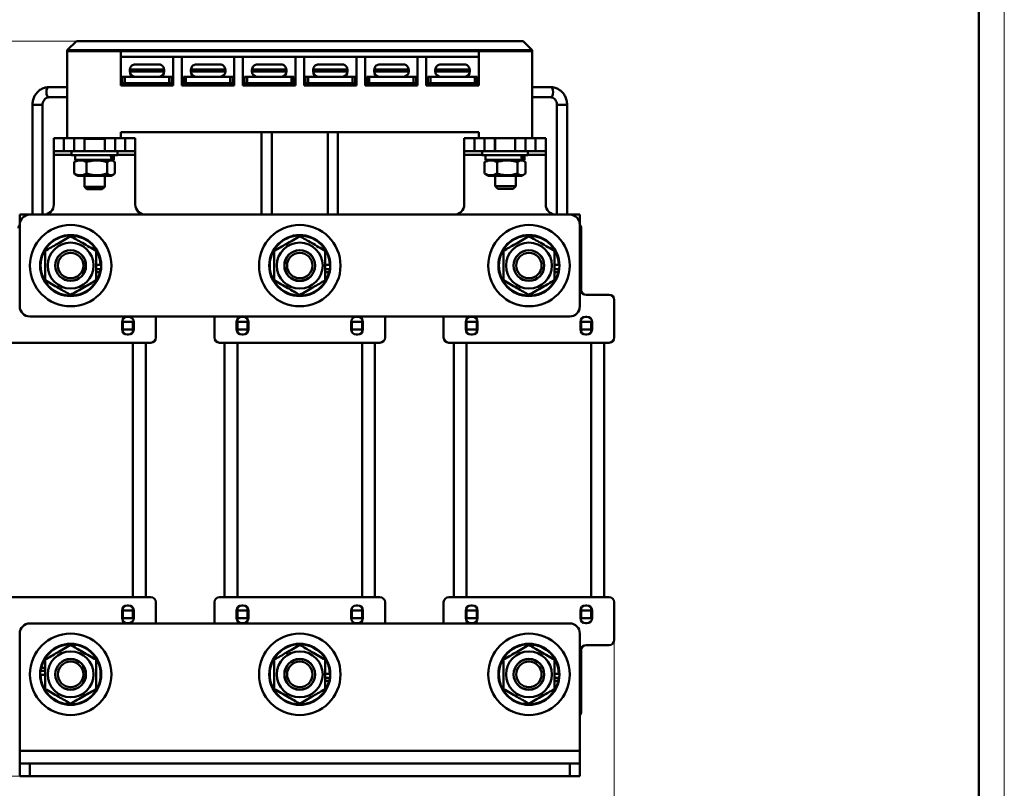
# Model space of a CAD drawing. Header units: millimetres. Extents: x 0 to 300, y 0 to 420.
# Tile 3 of 4: x 104 to 297, y 88 to 239. Entities that reach past the tile are written whole.
import ezdxf

# ---------------------------------------------------------------- set-up
doc = ezdxf.new("R2010")
doc.units = ezdxf.units.MM
doc.linetypes.add('SLD-Сплошная', pattern=[0])
doc.styles.add('SLDTEXTSTYLE0', font='TXT', dxfattribs={"width": 0.7})
doc.styles.add('SLDTEXTSTYLE1', font='TXT', dxfattribs={"width": 0.7, "bigfont": 'bigfont'})
doc.dimstyles.new('SLDDIMSTYLE0', dxfattribs={"dimtxt": 5, "dimasz": 5, "dimexe": 0, "dimexo": 0.0625, "dimgap": 1.25, "dimtad": 2, "dimdec": 1, "dimrnd": 1e-09, "dimzin": 12, "dimdsep": 46, "dimtxsty": 'SLDTEXTSTYLE0', "dimsah": 1, "dimcen": 0.09, "dimadec": 0, "dimazin": 3, "dimtfac": 1, "dimtdec": 3, "dimtofl": 0, "dimtmove": 0, "dimatfit": 3, "dimfxl": 0, "dimfrac": 2, "dimtolj": 1, "dimtzin": 12, "dimarcsym": 0})

# ---------------------------------------------------------------- blocks, each defined once
blk = doc.blocks.new('_D')
at = {"color": 7, "linetype": 'SLD-Сплошная', "lineweight": 0}
for p, q in [((96.9, 117.41), (96.9, 71.67)), ((220.4, 117.41), (220.4, 71.67)), ((96.9, 72.67), (220.4, 72.67))]:
    blk.add_line(p, q, dxfattribs=at)
at = {"color": 7, "linetype": 'SLD-Сплошная', "lineweight": 18}
for points in [[(96.9, 72.67), (101.9, 71.9), (101.9, 73.44)], [(220.4, 72.67), (215.4, 73.44), (215.4, 71.9)]]:
    blk.add_solid(points, dxfattribs=at)
at = {"color": 7, "linetype": 'SLD-Сплошная', "lineweight": 18, "insert": (156.7, 79.12), "char_height": 5, "attachment_point": 1, "style": 'SLDTEXTSTYLE1'}
blk.add_mtext('Ш', dxfattribs=at)
blk = doc.blocks.new('_D_1')
at = {"color": 7, "linetype": 'SLD-Сплошная', "lineweight": 0}
for p, q in [((114.79, 235.07), (77.9, 235.07)), ((78.9, 90.67), (78.9, 235.07)), ((105.64, 90.67), (77.9, 90.67))]:
    blk.add_line(p, q, dxfattribs=at)
at = {"color": 7, "linetype": 'SLD-Сплошная', "lineweight": 18}
for points in [[(78.9, 235.07), (78.13, 230.07), (79.67, 230.07)], [(78.9, 90.67), (79.67, 95.67), (78.13, 95.67)]]:
    blk.add_solid(points, dxfattribs=at)
at = {"color": 7, "linetype": 'SLD-Сплошная', "lineweight": 18, "insert": (72.46, 161.27), "char_height": 5, "attachment_point": 1, "rotation": 90, "style": 'SLDTEXTSTYLE1'}
blk.add_mtext('В', dxfattribs=at)

msp = doc.modelspace()

# ---------------------------------------------------------------- linework, layer by layer
at = {"color": 7, "linetype": 'SLD-Сплошная', "lineweight": 18}
msp.add_line((297, 420), (297, 0), dxfattribs=at)
at = {"color": 7, "linetype": 'SLD-Сплошная', "lineweight": 50}
for p, q in [((292, 5), (292, 415)), ((114.8, 235.07), (113, 233.27)), ((114.8, 235.07), (202.5, 235.07)), ((202.5, 235.07), (204.3, 233.27)), ((113, 233.27), (113, 233.07)), ((113, 233.27), (204.3, 233.27)), ((204.3, 233.07), (113, 233.07)), ((113, 215.97), (113, 233.07)), ((113, 233.07), (123.5, 233.07)), ((123.5, 233.07), (123.5, 226.32)), ((193.8, 226.32), (193.8, 233.07)), ((193.8, 233.07), (204.3, 233.07)), ((204.3, 233.27), (204.3, 233.07)), ((204.3, 233.07), (204.3, 215.97)), ((123.5, 231.97), (133.8, 231.97)), ((133.8, 226.32), (133.8, 231.97)), ((133.8, 231.97), (135.5, 231.97)), ((135.5, 231.97), (135.5, 226.32)), ((135.5, 231.97), (145.8, 231.97)), ((145.8, 226.32), (145.8, 231.97)), ((145.8, 231.97), (147.5, 231.97)), ((147.5, 231.97), (147.5, 226.32)), ((147.5, 231.97), (157.8, 231.97)), ((157.8, 226.32), (157.8, 231.97)), ((157.8, 231.97), (159.5, 231.97)), ((159.5, 231.97), (159.5, 226.32)), ((159.5, 231.97), (169.8, 231.97)), ((169.8, 226.32), (169.8, 231.97)), ((169.8, 231.97), (171.5, 231.97)), ((171.5, 231.97), (171.5, 226.32)), ((171.5, 231.97), (181.8, 231.97)), ((181.8, 226.32), (181.8, 231.97)), ((181.8, 231.97), (183.5, 231.97)), ((183.5, 231.97), (183.5, 226.32)), ((183.5, 231.97), (193.8, 231.97)), ((125.25, 229.47), (125.25, 229.07)), ((125.25, 229.47), (125.3, 229.47)), ((132, 229.47), (125.3, 229.47)), ((132, 229.47), (132.05, 229.47)), ((132.05, 229.07), (132.05, 229.47)), ((137.25, 229.47), (137.25, 229.07)), ((137.25, 229.47), (137.3, 229.47)), ((144, 229.47), (137.3, 229.47)), ((144, 229.47), (144.05, 229.47)), ((144.05, 229.07), (144.05, 229.47)), ((149.25, 229.47), (149.25, 229.07)), ((149.25, 229.47), (149.3, 229.47)), ((156, 229.47), (149.3, 229.47)), ((156, 229.47), (156.05, 229.47)), ((156.05, 229.07), (156.05, 229.47)), ((161.25, 229.47), (161.25, 229.07)), ((161.25, 229.47), (161.3, 229.47)), ((168, 229.47), (161.3, 229.47)), ((168, 229.47), (168.05, 229.47)), ((168.05, 229.07), (168.05, 229.47)), ((173.25, 229.47), (173.25, 229.07)), ((173.25, 229.47), (173.3, 229.47)), ((180, 229.47), (173.3, 229.47)), ((180, 229.47), (180.05, 229.47)), ((180.05, 229.07), (180.05, 229.47)), ((185.25, 229.47), (185.25, 229.07)), ((185.25, 229.47), (185.3, 229.47)), ((192, 229.47), (185.3, 229.47)), ((192, 229.47), (192.05, 229.47)), ((192.05, 229.07), (192.05, 229.47)), ((123.8, 226.97), (123.5, 226.97)), ((123.5, 226.32), (133.8, 226.32)), ((123.8, 228.07), (123.8, 226.77)), ((124.3, 228.07), (123.8, 228.07)), ((123.8, 226.77), (123.9, 226.77)), ((123.9, 226.77), (123.9, 226.32)), ((124.4, 226.77), (123.9, 226.77)), ((124.3, 226.77), (124.3, 228.07)), ((133, 228.07), (124.3, 228.07)), ((132.9, 226.77), (124.4, 226.77)), ((133.4, 226.77), (132.9, 226.77)), ((133, 228.07), (133, 226.77)), ((133.5, 228.07), (133, 228.07)), ((133.4, 226.32), (133.4, 226.77)), ((133.4, 226.77), (133.5, 226.77)), ((133.5, 226.77), (133.5, 228.07)), ((133.8, 226.97), (133.5, 226.97)), ((135.8, 226.97), (135.5, 226.97)), ((135.5, 226.32), (145.8, 226.32)), ((135.8, 228.07), (135.8, 226.77)), ((136.3, 228.07), (135.8, 228.07)), ((135.9, 226.77), (135.8, 226.77)), ((135.9, 226.77), (135.9, 226.32)), ((136.4, 226.77), (135.9, 226.77)), ((136.3, 226.77), (136.3, 228.07)), ((136.3, 228.07), (145, 228.07)), ((144.9, 226.77), (136.4, 226.77)), ((145.4, 226.77), (144.9, 226.77)), ((145, 228.07), (145, 226.77)), ((145.5, 228.07), (145, 228.07)), ((145.4, 226.32), (145.4, 226.77)), ((145.5, 226.77), (145.4, 226.77)), ((145.5, 226.77), (145.5, 228.07)), ((145.8, 226.97), (145.5, 226.97)), ((147.8, 226.97), (147.5, 226.97)), ((147.5, 226.32), (157.8, 226.32)), ((147.8, 228.07), (147.8, 226.77)), ((148.3, 228.07), (147.8, 228.07)), ((147.9, 226.77), (147.8, 226.77)), ((147.9, 226.77), (147.9, 226.32)), ((148.4, 226.77), (147.9, 226.77)), ((148.3, 226.77), (148.3, 228.07)), ((148.3, 228.07), (157, 228.07)), ((156.9, 226.77), (148.4, 226.77)), ((157.4, 226.77), (156.9, 226.77)), ((157, 228.07), (157, 226.77)), ((157.5, 228.07), (157, 228.07)), ((157.5, 226.77), (157.4, 226.77)), ((157.4, 226.32), (157.4, 226.77)), ((157.5, 226.77), (157.5, 228.07)), ((157.8, 226.97), (157.5, 226.97)), ((159.8, 226.97), (159.5, 226.97)), ((159.5, 226.32), (169.8, 226.32)), ((159.8, 228.07), (159.8, 226.77)), ((160.3, 228.07), (159.8, 228.07)), ((159.9, 226.77), (159.8, 226.77)), ((159.9, 226.77), (159.9, 226.32)), ((160.4, 226.77), (159.9, 226.77)), ((160.3, 226.77), (160.3, 228.07)), ((160.3, 228.07), (169, 228.07)), ((168.9, 226.77), (160.4, 226.77)), ((169.4, 226.77), (168.9, 226.77)), ((169, 228.07), (169, 226.77)), ((169.5, 228.07), (169, 228.07)), ((169.5, 226.77), (169.4, 226.77)), ((169.4, 226.32), (169.4, 226.77)), ((169.5, 226.77), (169.5, 228.07)), ((169.8, 226.97), (169.5, 226.97)), ((171.8, 226.97), (171.5, 226.97)), ((171.5, 226.32), (181.8, 226.32)), ((171.8, 228.07), (171.8, 226.77)), ((172.3, 228.07), (171.8, 228.07)), ((171.9, 226.77), (171.8, 226.77)), ((171.9, 226.77), (171.9, 226.32)), ((172.4, 226.77), (171.9, 226.77)), ((172.3, 226.77), (172.3, 228.07)), ((172.3, 228.07), (181, 228.07)), ((180.9, 226.77), (172.4, 226.77)), ((181.4, 226.77), (180.9, 226.77)), ((181, 228.07), (181, 226.77)), ((181.5, 228.07), (181, 228.07)), ((181.4, 226.32), (181.4, 226.77)), ((181.5, 226.77), (181.4, 226.77)), ((181.5, 226.77), (181.5, 228.07)), ((181.8, 226.97), (181.5, 226.97)), ((183.8, 226.97), (183.5, 226.97)), ((183.5, 226.32), (193.8, 226.32)), ((183.8, 228.07), (183.8, 226.77)), ((184.3, 228.07), (183.8, 228.07)), ((183.8, 226.77), (183.9, 226.77)), ((183.9, 226.77), (183.9, 226.32)), ((184.4, 226.77), (183.9, 226.77)), ((184.3, 226.77), (184.3, 228.07)), ((193, 228.07), (184.3, 228.07)), ((184.4, 226.77), (192.9, 226.77)), ((193.4, 226.77), (192.9, 226.77)), ((193, 228.07), (193, 226.77)), ((193.5, 228.07), (193, 228.07)), ((193.4, 226.32), (193.4, 226.77)), ((193.4, 226.77), (193.5, 226.77)), ((193.5, 226.77), (193.5, 228.07)), ((193.8, 226.97), (193.5, 226.97)), ((113, 226.02), (109.37, 226.02)), ((207.94, 226.02), (204.3, 226.02)), ((106.15, 222.52), (106.15, 200.97)), ((108.15, 200.97), (108.15, 222.52)), ((109.37, 224.02), (113, 224.02)), ((204.3, 224.02), (207.94, 224.02)), ((207.94, 224.02), (207.93, 224.02)), ((209.15, 222.52), (209.15, 200.97)), ((211.15, 200.97), (211.15, 222.52)), ((123.5, 215.97), (123.5, 217.17)), ((193.8, 217.17), (123.5, 217.17)), ((151.15, 217.17), (151.15, 200.97)), ((153.15, 200.97), (153.15, 217.17)), ((164.15, 217.17), (164.15, 200.97)), ((166.15, 200.97), (166.15, 217.17)), ((193.8, 217.17), (193.8, 215.97)), ((110.35, 213.47), (110.35, 215.97)), ((110.35, 215.97), (112.35, 215.97)), ((112.35, 215.97), (112.35, 213.47)), ((112.35, 215.97), (113, 215.97)), ((123.5, 215.97), (113, 215.97)), ((114.33, 213.47), (114.33, 215.97)), ((116.35, 215.97), (116.35, 213.47)), ((120.35, 213.47), (120.35, 215.97)), ((122.37, 215.97), (122.37, 213.47)), ((123.5, 215.97), (124.35, 215.97)), ((124.35, 213.47), (124.35, 215.97)), ((124.35, 215.97), (126.35, 215.97)), ((126.35, 215.97), (126.35, 213.47)), ((190.95, 213.47), (190.95, 215.97)), ((190.95, 215.97), (192.95, 215.97)), ((192.95, 215.97), (192.95, 213.47)), ((192.95, 215.97), (193.8, 215.97)), ((204.3, 215.97), (193.8, 215.97)), ((194.93, 213.47), (194.93, 215.97)), ((196.95, 215.97), (196.95, 213.47)), ((197.05, 215.97), (197.05, 213.47)), ((200.95, 213.47), (200.95, 215.97)), ((202.97, 215.97), (202.97, 213.47)), ((204.3, 215.97), (204.95, 215.97)), ((204.95, 213.47), (204.95, 215.97)), ((204.95, 215.97), (206.95, 215.97)), ((206.95, 215.97), (206.95, 213.47)), ((112.35, 213.47), (110.35, 213.47)), ((110.35, 213.47), (110.35, 212.74)), ((110.35, 212.74), (110.35, 202.97)), ((112.35, 213.47), (114.33, 213.47)), ((113.85, 213.47), (113.85, 212.67)), ((116.35, 213.47), (114.33, 213.47)), ((116.35, 213.47), (120.35, 213.47)), ((122.37, 213.47), (120.35, 213.47)), ((122.37, 213.47), (124.35, 213.47)), ((122.85, 212.67), (122.85, 213.47)), ((126.35, 213.47), (124.35, 213.47)), ((126.35, 212.74), (126.35, 213.47)), ((126.35, 202.97), (126.35, 212.74)), ((192.95, 213.47), (190.95, 213.47)), ((190.95, 213.47), (190.95, 212.74)), ((190.95, 212.74), (190.95, 202.97)), ((192.95, 213.47), (194.93, 213.47)), ((194.45, 213.47), (194.45, 212.67)), ((196.95, 213.47), (194.93, 213.47)), ((196.95, 213.47), (200.95, 213.47)), ((202.97, 213.47), (200.95, 213.47)), ((202.97, 213.47), (204.95, 213.47)), ((203.45, 212.67), (203.45, 213.47)), ((206.95, 213.47), (204.95, 213.47)), ((206.95, 212.74), (206.95, 213.47)), ((206.95, 202.97), (206.95, 212.74)), ((113.85, 212.67), (122.51, 212.67)), ((114.57, 211.41), (114.34, 211.32)), ((114.34, 211.32), (114.34, 209.03)), ((114.55, 212.67), (114.55, 211.77)), ((114.55, 211.77), (121.69, 211.77)), ((115.1, 211.77), (114.56, 211.46)), ((116.8, 211.32), (116.8, 209.03)), ((120.81, 211.32), (120.81, 209.03)), ((122.14, 211.46), (121.6, 211.77)), ((121.69, 211.77), (122, 211.77)), ((122, 211.77), (122.15, 211.77)), ((122.15, 211.77), (122.15, 212.67)), ((122.36, 211.32), (122.36, 209.03)), ((122.51, 212.67), (122.85, 212.67)), ((194.45, 212.67), (203.11, 212.67)), ((195.17, 211.41), (194.94, 211.32)), ((194.94, 211.32), (194.94, 209.03)), ((195.15, 212.67), (195.15, 211.77)), ((195.15, 211.77), (202.29, 211.77)), ((195.7, 211.77), (195.16, 211.46)), ((197.4, 211.32), (197.4, 209.03)), ((201.41, 211.32), (201.41, 209.03)), ((202.74, 211.46), (202.2, 211.77)), ((202.29, 211.77), (202.6, 211.77)), ((202.6, 211.77), (202.75, 211.77)), ((202.75, 211.77), (202.75, 212.67)), ((202.96, 211.32), (202.96, 209.03)), ((203.11, 212.67), (203.45, 212.67)), ((114.34, 209.03), (114.57, 208.94)), ((114.56, 208.88), (115.1, 208.57)), ((121.6, 208.57), (122.14, 208.88)), ((194.94, 209.03), (195.17, 208.94)), ((195.16, 208.88), (195.7, 208.57)), ((202.2, 208.57), (202.74, 208.88)), ((117.11, 208.57), (115.1, 208.57)), ((116.35, 208.57), (116.35, 206.47)), ((121.6, 208.57), (117.11, 208.57)), ((120.35, 206.47), (120.35, 208.57)), ((197.71, 208.57), (195.7, 208.57)), ((197.05, 208.57), (197.05, 206.57)), ((202.2, 208.57), (197.71, 208.57)), ((201.05, 206.57), (201.05, 208.57)), ((116.35, 206.47), (116.85, 205.97)), ((116.35, 206.47), (120.35, 206.47)), ((119.85, 205.97), (116.85, 205.97)), ((119.85, 205.97), (120.35, 206.47)), ((197.05, 206.57), (197.55, 206.07)), ((197.05, 206.57), (201.05, 206.57)), ((200.55, 206.07), (197.55, 206.07)), ((200.55, 206.07), (201.05, 206.57)), ((103.65, 200.97), (105.65, 200.97)), ((103.65, 198.98), (103.65, 200.97)), ((105.65, 200.97), (211.65, 200.97)), ((211.65, 200.97), (213.65, 200.97)), ((213.65, 200.97), (213.65, 198.98)), ((103.65, 182.97), (103.65, 198.97)), ((213.65, 198.97), (213.65, 182.97)), ((213.9, 186.22), (213.9, 198.32)), ((118.65, 191.09), (119.55, 191.09)), ((119.51, 190.27), (118.65, 190.27)), ((119.41, 189.69), (118.65, 189.69)), ((163.65, 191.09), (164.55, 191.09)), ((164.51, 190.27), (163.65, 190.27)), ((164.41, 189.69), (163.65, 189.69)), ((208.65, 191.09), (209.55, 191.09)), ((209.51, 190.27), (208.65, 190.27)), ((209.41, 189.69), (208.65, 189.69)), ((219.4, 185.22), (214.9, 185.22)), ((220.4, 176.82), (220.4, 184.22)), ((211.65, 180.97), (105.65, 180.97)), ((123.75, 179.92), (123.75, 178.42)), ((123.9, 179.92), (125.9, 179.92)), ((123.9, 179.92), (123.9, 178.42)), ((125.05, 180.92), (124.75, 180.92)), ((125.9, 179.92), (125.9, 178.42)), ((126.05, 178.42), (126.05, 179.92)), ((130.4, 176.82), (130.4, 180.97)), ((141.9, 180.97), (141.9, 176.82)), ((146.25, 179.92), (146.25, 178.42)), ((148.4, 179.92), (146.4, 179.92)), ((146.4, 178.42), (146.4, 179.92)), ((147.55, 180.92), (147.25, 180.92)), ((148.4, 178.42), (148.4, 179.92)), ((148.55, 178.42), (148.55, 179.92)), ((168.75, 179.92), (168.75, 178.42)), ((168.9, 179.92), (170.9, 179.92)), ((168.9, 179.92), (168.9, 178.42)), ((170.05, 180.92), (169.75, 180.92)), ((170.9, 179.92), (170.9, 178.42)), ((171.05, 178.42), (171.05, 179.92)), ((175.4, 176.82), (175.4, 180.97)), ((186.9, 180.97), (186.9, 176.82)), ((191.25, 179.92), (191.25, 178.42)), ((193.4, 179.92), (191.4, 179.92)), ((191.4, 178.42), (191.4, 179.92)), ((192.55, 180.92), (192.25, 180.92)), ((193.4, 178.42), (193.4, 179.92)), ((193.55, 178.42), (193.55, 179.92)), ((213.75, 179.92), (213.75, 178.42)), ((213.9, 179.92), (215.9, 179.92)), ((213.9, 179.92), (213.9, 178.42)), ((215.05, 180.92), (214.75, 180.92)), ((215.9, 179.92), (215.9, 178.42)), ((216.05, 178.42), (216.05, 179.92)), ((125.9, 178.42), (123.9, 178.42)), ((123.9, 177.9), (123.9, 178.42)), ((125.9, 177.9), (125.9, 178.42)), ((148.4, 178.42), (146.4, 178.42)), ((146.4, 178.42), (146.4, 177.9)), ((148.4, 178.42), (148.4, 177.9)), ((170.9, 178.42), (168.9, 178.42)), ((168.9, 177.9), (168.9, 178.42)), ((170.9, 177.9), (170.9, 178.42)), ((193.4, 178.42), (191.4, 178.42)), ((191.4, 178.42), (191.4, 177.9)), ((193.4, 178.42), (193.4, 177.9)), ((215.9, 178.42), (213.9, 178.42)), ((213.9, 177.9), (213.9, 178.42)), ((215.9, 177.9), (215.9, 178.42)), ((124.75, 177.42), (125.05, 177.42)), ((147.25, 177.42), (147.55, 177.42)), ((169.75, 177.42), (170.05, 177.42)), ((192.25, 177.42), (192.55, 177.42)), ((214.75, 177.42), (215.05, 177.42)), ((101.4, 175.82), (125.9, 175.82)), ((125.9, 175.82), (125.9, 125.82)), ((125.9, 175.82), (128.4, 175.82)), ((128.4, 175.82), (128.4, 125.82)), ((128.4, 175.82), (129.4, 175.82)), ((142.9, 175.82), (143.9, 175.82)), ((143.9, 175.82), (143.9, 125.82)), ((143.9, 175.82), (146.4, 175.82)), ((146.4, 175.82), (146.4, 125.82)), ((146.4, 175.82), (170.9, 175.82)), ((170.9, 175.82), (170.9, 125.82)), ((170.9, 175.82), (173.4, 175.82)), ((173.4, 175.82), (173.4, 125.82)), ((173.4, 175.82), (174.4, 175.82)), ((187.9, 175.82), (188.9, 175.82)), ((188.9, 175.82), (188.9, 125.82)), ((188.9, 175.82), (191.4, 175.82)), ((191.4, 175.82), (191.4, 125.82)), ((191.4, 175.82), (215.9, 175.82)), ((215.9, 175.82), (215.9, 125.82)), ((215.9, 175.82), (218.4, 175.82)), ((218.4, 175.82), (218.4, 125.82)), ((218.4, 175.82), (219.4, 175.82)), ((101.4, 125.82), (125.9, 125.82)), ((125.9, 125.82), (128.4, 125.82)), ((129.4, 125.82), (128.4, 125.82)), ((143.9, 125.82), (142.9, 125.82)), ((143.9, 125.82), (146.4, 125.82)), ((146.4, 125.82), (170.9, 125.82)), ((170.9, 125.82), (173.4, 125.82)), ((174.4, 125.82), (173.4, 125.82)), ((188.9, 125.82), (187.9, 125.82)), ((188.9, 125.82), (191.4, 125.82)), ((191.4, 125.82), (215.9, 125.82)), ((215.9, 125.82), (218.4, 125.82)), ((219.4, 125.82), (218.4, 125.82)), ((123.9, 123.22), (123.9, 123.75)), ((125.05, 124.22), (124.75, 124.22)), ((125.9, 123.22), (125.9, 123.75)), ((130.4, 120.67), (130.4, 124.82)), ((141.9, 124.82), (141.9, 120.67)), ((146.4, 123.75), (146.4, 123.22)), ((147.55, 124.22), (147.25, 124.22)), ((148.4, 123.75), (148.4, 123.22)), ((168.9, 123.22), (168.9, 123.75)), ((170.05, 124.22), (169.75, 124.22)), ((170.9, 123.22), (170.9, 123.75)), ((175.4, 120.67), (175.4, 124.82)), ((186.9, 124.82), (186.9, 120.67)), ((191.4, 123.75), (191.4, 123.22)), ((192.55, 124.22), (192.25, 124.22)), ((193.4, 123.75), (193.4, 123.22)), ((213.9, 123.22), (213.9, 123.75)), ((215.05, 124.22), (214.75, 124.22)), ((215.9, 123.22), (215.9, 123.75)), ((220.4, 117.42), (220.4, 124.82)), ((123.75, 123.22), (123.75, 121.72)), ((123.9, 123.22), (125.9, 123.22)), ((123.9, 123.22), (123.9, 121.72)), ((125.9, 123.22), (125.9, 121.72)), ((126.05, 121.72), (126.05, 123.22)), ((146.25, 123.22), (146.25, 121.72)), ((146.4, 121.72), (146.4, 123.22)), ((146.4, 123.22), (148.4, 123.22)), ((148.4, 121.72), (148.4, 123.22)), ((148.55, 121.72), (148.55, 123.22)), ((168.75, 123.22), (168.75, 121.72)), ((168.9, 123.22), (170.9, 123.22)), ((168.9, 123.22), (168.9, 121.72)), ((170.9, 123.22), (170.9, 121.72)), ((171.05, 121.72), (171.05, 123.22)), ((191.25, 123.22), (191.25, 121.72)), ((191.4, 121.72), (191.4, 123.22)), ((191.4, 123.22), (193.4, 123.22)), ((193.4, 121.72), (193.4, 123.22)), ((193.55, 121.72), (193.55, 123.22)), ((213.75, 123.22), (213.75, 121.72)), ((213.9, 123.22), (215.9, 123.22)), ((213.9, 123.22), (213.9, 121.72)), ((215.9, 123.22), (215.9, 121.72)), ((216.05, 121.72), (216.05, 123.22)), ((211.65, 120.67), (105.65, 120.67)), ((123.9, 121.72), (125.9, 121.72)), ((124.75, 120.72), (125.05, 120.72)), ((148.4, 121.72), (146.4, 121.72)), ((147.25, 120.72), (147.55, 120.72)), ((168.9, 121.72), (170.9, 121.72)), ((169.75, 120.72), (170.05, 120.72)), ((193.4, 121.72), (191.4, 121.72)), ((192.25, 120.72), (192.55, 120.72)), ((213.9, 121.72), (215.9, 121.72)), ((214.75, 120.72), (215.05, 120.72)), ((103.65, 118.67), (103.65, 95.67)), ((213.65, 95.67), (213.65, 118.67)), ((214.9, 116.42), (219.4, 116.42)), ((213.9, 103.32), (213.9, 115.42)), ((108.65, 110.56), (107.75, 110.56)), ((107.79, 111.37), (108.65, 111.37)), ((107.89, 111.96), (108.65, 111.96)), ((163.65, 110.79), (164.55, 110.79)), ((208.65, 110.79), (209.55, 110.79)), ((164.51, 109.97), (163.65, 109.97)), ((164.41, 109.39), (163.65, 109.39)), ((209.51, 109.97), (208.65, 109.97)), ((209.41, 109.39), (208.65, 109.39)), ((213.65, 95.67), (103.65, 95.67)), ((103.65, 95.67), (103.65, 93.17)), ((213.65, 93.17), (213.65, 95.67)), ((103.65, 90.67), (103.65, 93.17)), ((103.65, 93.17), (105.65, 93.17)), ((105.65, 93.17), (105.65, 90.67)), ((211.65, 93.17), (105.65, 93.17)), ((211.65, 90.67), (211.65, 93.17)), ((211.65, 93.17), (213.65, 93.17)), ((213.65, 93.17), (213.65, 90.67)), ((105.65, 90.67), (103.65, 90.67)), ((211.65, 90.67), (105.65, 90.67)), ((213.65, 90.67), (211.65, 90.67))]:
    msp.add_line(p, q, dxfattribs=at)
at = {"color": 8, "linetype": 'SLD-Сплошная', "lineweight": 50}
for p, q in [((128.65, 229.07), (125.25, 229.07)), ((132.05, 229.07), (128.65, 229.07)), ((140.65, 229.07), (137.25, 229.07)), ((144.05, 229.07), (140.65, 229.07)), ((152.65, 229.07), (149.25, 229.07)), ((156.05, 229.07), (152.65, 229.07)), ((164.65, 229.07), (161.25, 229.07)), ((168.05, 229.07), (164.65, 229.07)), ((176.65, 229.07), (173.25, 229.07)), ((180.05, 229.07), (176.65, 229.07)), ((188.65, 229.07), (185.25, 229.07)), ((192.05, 229.07), (188.65, 229.07)), ((124.4, 226.32), (124.4, 226.77)), ((132.9, 226.77), (132.9, 226.32)), ((136.4, 226.32), (136.4, 226.77)), ((144.9, 226.77), (144.9, 226.32)), ((148.4, 226.32), (148.4, 226.77)), ((156.9, 226.77), (156.9, 226.32)), ((160.4, 226.32), (160.4, 226.77)), ((168.9, 226.77), (168.9, 226.32)), ((172.4, 226.32), (172.4, 226.77)), ((180.9, 226.77), (180.9, 226.32)), ((184.4, 226.32), (184.4, 226.77)), ((192.9, 226.77), (192.9, 226.32)), ((106.69, 222.52), (106.15, 222.52)), ((108.15, 222.52), (106.69, 222.52)), ((211.15, 222.52), (209.15, 222.52)), ((120.35, 215.87), (116.35, 215.87)), ((110.35, 212.74), (113.85, 212.74)), ((122.85, 212.74), (126.35, 212.74)), ((190.95, 212.74), (194.45, 212.74)), ((203.45, 212.74), (206.95, 212.74))]:
    msp.add_line(p, q, dxfattribs=at)
at = {"color": 8, "linetype": 'SLD-Сплошная', "lineweight": 50, "flags": 128}
for points in [[(108.9, 225.02), (108.94, 225.41), (109.04, 225.73), (109.19, 225.95), (109.37, 226.02)], [(109.37, 224.02), (109.19, 224.1), (109.04, 224.32), (108.94, 224.64), (108.9, 225.02)], [(207.94, 226.02), (208.11, 225.95), (208.26, 225.73), (208.36, 225.41), (208.4, 225.02), (208.36, 224.64), (208.26, 224.32), (208.11, 224.1), (207.94, 224.02), (207.94, 224.02)]]:
    msp.add_lwpolyline(points, dxfattribs=at)
at = {"color": 7, "linetype": 'SLD-Сплошная', "lineweight": 50}
for centre, radius in [((113.65, 190.97), 8), ((158.65, 190.97), 8), ((203.65, 190.97), 8), ((113.65, 190.97), 6), ((113.65, 190.97), 4.5), ((158.65, 190.97), 6), ((158.65, 190.97), 4.5), ((203.65, 190.97), 6), ((203.65, 190.97), 4.5), ((113.65, 190.97), 3.02), ((113.65, 190.97), 3), ((113.65, 190.97), 2.5), ((158.65, 190.97), 3.03), ((158.65, 190.97), 3), ((158.65, 190.97), 2.5), ((203.65, 190.97), 3.02), ((203.65, 190.97), 3), ((203.65, 190.97), 2.5), ((113.65, 110.67), 8), ((158.65, 110.67), 8), ((203.65, 110.67), 8), ((113.65, 110.67), 6), ((158.65, 110.67), 6), ((203.65, 110.67), 6), ((113.65, 110.67), 4.5), ((158.65, 110.67), 4.5), ((203.65, 110.67), 4.5), ((113.65, 110.67), 3.02), ((113.65, 110.67), 3), ((113.65, 110.67), 2.5), ((158.65, 110.67), 3.03), ((158.65, 110.67), 3), ((158.65, 110.67), 2.5), ((203.65, 110.67), 3.02), ((203.65, 110.67), 3), ((203.65, 110.67), 2.5)]:
    msp.add_circle(centre, radius, dxfattribs=at)
for centre, radius, start, end in [((126.25, 229.07), 1, 180, 270), ((131.05, 229.07), 1, 270, 0), ((138.25, 229.07), 1, 180, 270), ((143.05, 229.07), 1, 270, 360), ((150.25, 229.07), 1, 180, 270), ((155.05, 229.07), 1, 270, 0), ((162.25, 229.07), 1, 180, 270), ((167.05, 229.07), 1, 270, 0), ((174.25, 229.07), 1, 180, 270), ((179.05, 229.07), 1, 270, 0), ((186.25, 229.07), 1, 180, 270), ((191.05, 229.07), 1, 270, 0), ((108.35, 202.97), 2, 270, 0), ((128.35, 202.97), 2, 180, 270), ((188.95, 202.97), 2, 270, 0), ((208.95, 202.97), 2, 180, 270), ((105.65, 198.97), 2, 90, 180), ((211.65, 198.97), 2, 0, 90), ((104.4, 198.32), 1, 138.5875, 180), ((212.9, 198.32), 1, 0, 41.4125), ((113.65, 190.97), 5.9, 1.1426, 347.4467), ((158.65, 190.97), 5.9, 1.1426, 347.4467), ((203.65, 190.97), 5.9, 1.1426, 347.4467), ((113.65, 190.97), 5.9, 347.4467, 353.1861), ((158.65, 190.97), 5.9, 347.4467, 353.1861), ((203.65, 190.97), 5.9, 347.4467, 353.1861), ((214.9, 186.22), 1, 180, 270), ((219.4, 184.22), 1, 0, 90), ((105.65, 182.97), 2, 180, 270), ((211.65, 182.97), 2, 270, 0), ((124.75, 179.92), 1, 90, 180), ((125.05, 179.92), 1, 0, 90), ((147.25, 179.92), 1, 90, 180), ((147.55, 179.92), 1, 0, 90), ((169.75, 179.92), 1, 90, 180), ((170.05, 179.92), 1, 0, 90), ((192.25, 179.92), 1, 90, 180), ((192.55, 179.92), 1, 0, 90), ((214.75, 179.92), 1, 90, 180), ((215.05, 179.92), 1, 0, 90), ((124.75, 178.42), 1, 180, 270), ((125.05, 178.42), 1, 270, 0), ((147.25, 178.42), 1, 180, 270), ((147.55, 178.42), 1, 270, 0), ((169.75, 178.42), 1, 180, 270), ((170.05, 178.42), 1, 270, 0), ((192.25, 178.42), 1, 180, 270), ((192.55, 178.42), 1, 270, 0), ((214.75, 178.42), 1, 180, 270), ((215.05, 178.42), 1, 270, 0), ((129.4, 176.82), 1, 270, 0), ((142.9, 176.82), 1, 180, 270), ((174.4, 176.82), 1, 270, 0), ((187.9, 176.82), 1, 180, 270), ((219.4, 176.82), 1, 270, 0), ((129.4, 124.82), 1, 0, 90), ((142.9, 124.82), 1, 90, 180), ((174.4, 124.82), 1, 0, 90), ((187.9, 124.82), 1, 90, 180), ((219.4, 124.82), 1, 0, 90), ((124.75, 123.22), 1, 90, 180), ((125.05, 123.22), 1, 360, 90), ((147.25, 123.22), 1, 90, 180), ((147.55, 123.22), 1, 360, 90), ((169.75, 123.22), 1, 90, 180), ((170.05, 123.22), 1, 360, 90), ((192.25, 123.22), 1, 90, 180), ((192.55, 123.22), 1, 360, 90), ((214.75, 123.22), 1, 90, 180), ((215.05, 123.22), 1, 360, 90), ((105.65, 118.67), 2, 90, 180), ((124.75, 121.72), 1, 180, 270), ((125.05, 121.72), 1, 270, 0), ((147.25, 121.72), 1, 180, 270), ((147.55, 121.72), 1, 270, 0), ((169.75, 121.72), 1, 180, 270), ((170.05, 121.72), 1, 270, 0), ((192.25, 121.72), 1, 180, 270), ((192.55, 121.72), 1, 270, 0), ((211.65, 118.67), 2, 0, 90), ((214.75, 121.72), 1, 180, 270), ((215.05, 121.72), 1, 270, 0), ((113.65, 110.67), 5.9, 181.1426, 167.4467), ((158.65, 110.67), 5.9, 1.1426, 347.4467), ((203.65, 110.67), 5.9, 1.1426, 347.4467), ((214.9, 115.42), 1, 90, 180), ((219.4, 117.42), 1, 270, 0), ((113.65, 110.67), 5.9, 167.4467, 173.1861), ((158.65, 110.67), 5.9, 347.4467, 353.1861), ((203.65, 110.67), 5.9, 347.4467, 353.1861), ((212.9, 103.32), 1, 318.5904, 0)]:
    msp.add_arc(centre, radius, start, end, dxfattribs=at)
for centre, start_param, end_param in [((118.35, 210.67), 4.766317, 4.853514), ((118.35, 212.87), 4.555399, 4.641797), ((198.95, 210.67), 4.766317, 4.853514), ((198.95, 212.87), 4.555399, 4.641797)]:
    msp.add_ellipse(centre, major_axis=(-1.63, 10.43), ratio=0.329019, start_param=start_param, end_param=end_param, dxfattribs=at)
for points, knots in [([(126.33, 230.47), (126.21, 230.46), (125.98, 230.44), (125.66, 230.26), (125.43, 230), (125.32, 229.72), (125.31, 229.54), (125.3, 229.47)], [0, 0, 0, 0, 0.2215508, 0.4432883, 0.6604609, 0.8730994, 1, 1, 1, 1]), ([(128.65, 230.47), (128.39, 230.47), (127.87, 230.47), (127.16, 230.47), (126.59, 230.47), (126.41, 230.47), (126.33, 230.47)], [0, 0, 0, 0, 0.243088, 0.5, 0.756912, 1, 1, 1, 1]), ([(130.98, 230.47), (130.89, 230.47), (130.71, 230.47), (130.15, 230.47), (129.44, 230.47), (128.91, 230.47), (128.65, 230.47)], [0, 0, 0, 0, 0.243088, 0.5, 0.756912, 1, 1, 1, 1]), ([(132, 229.47), (131.99, 229.58), (131.97, 229.81), (131.79, 230.1), (131.54, 230.33), (131.25, 230.45), (131.06, 230.47), (130.98, 230.47)], [0, 0, 0, 0, 0.2094357, 0.418832, 0.6293899, 0.8431204, 1, 1, 1, 1]), ([(138.33, 230.47), (138.21, 230.46), (137.98, 230.44), (137.66, 230.26), (137.43, 230), (137.32, 229.72), (137.31, 229.54), (137.3, 229.47)], [0, 0, 0, 0, 0.221551, 0.443288, 0.660461, 0.873099, 1, 1, 1, 1]), ([(140.65, 230.47), (140.39, 230.47), (139.87, 230.47), (139.16, 230.47), (138.59, 230.47), (138.41, 230.47), (138.33, 230.47)], [0, 0, 0, 0, 0.243088, 0.5, 0.756912, 1, 1, 1, 1]), ([(142.98, 230.47), (142.89, 230.47), (142.71, 230.47), (142.15, 230.47), (141.44, 230.47), (140.91, 230.47), (140.65, 230.47)], [0, 0, 0, 0, 0.2430884, 0.5, 0.7569116, 1, 1, 1, 1]), ([(144, 229.47), (143.99, 229.58), (143.97, 229.81), (143.79, 230.1), (143.54, 230.33), (143.25, 230.45), (143.06, 230.47), (142.98, 230.47)], [0, 0, 0, 0, 0.209436, 0.418832, 0.62939, 0.84312, 1, 1, 1, 1]), ([(150.33, 230.47), (150.21, 230.46), (149.98, 230.44), (149.66, 230.26), (149.43, 230), (149.32, 229.72), (149.31, 229.54), (149.3, 229.47)], [0, 0, 0, 0, 0.2215508, 0.4432883, 0.6604609, 0.8730994, 1, 1, 1, 1]), ([(152.65, 230.47), (152.39, 230.47), (151.87, 230.47), (151.16, 230.47), (150.59, 230.47), (150.41, 230.47), (150.33, 230.47)], [0, 0, 0, 0, 0.2430884, 0.5, 0.7569116, 1, 1, 1, 1]), ([(154.98, 230.47), (154.89, 230.47), (154.71, 230.47), (154.15, 230.47), (153.44, 230.47), (152.91, 230.47), (152.65, 230.47)], [0, 0, 0, 0, 0.2430884, 0.5, 0.7569116, 1, 1, 1, 1]), ([(156, 229.47), (155.99, 229.58), (155.97, 229.81), (155.79, 230.1), (155.54, 230.33), (155.25, 230.45), (155.06, 230.47), (154.98, 230.47)], [0, 0, 0, 0, 0.209436, 0.418832, 0.62939, 0.84312, 1, 1, 1, 1]), ([(162.33, 230.47), (162.21, 230.46), (161.98, 230.44), (161.66, 230.26), (161.43, 230), (161.32, 229.72), (161.31, 229.54), (161.3, 229.47)], [0, 0, 0, 0, 0.221551, 0.443288, 0.660461, 0.873099, 1, 1, 1, 1]), ([(164.65, 230.47), (164.39, 230.47), (163.87, 230.47), (163.16, 230.47), (162.59, 230.47), (162.41, 230.47), (162.33, 230.47)], [0, 0, 0, 0, 0.243088, 0.5, 0.756912, 1, 1, 1, 1]), ([(166.98, 230.47), (166.89, 230.47), (166.71, 230.47), (166.15, 230.47), (165.44, 230.47), (164.91, 230.47), (164.65, 230.47)], [0, 0, 0, 0, 0.243088, 0.5, 0.756912, 1, 1, 1, 1]), ([(168, 229.47), (167.99, 229.58), (167.97, 229.81), (167.79, 230.1), (167.54, 230.33), (167.25, 230.45), (167.06, 230.47), (166.98, 230.47)], [0, 0, 0, 0, 0.2094357, 0.418832, 0.6293899, 0.8431204, 1, 1, 1, 1]), ([(174.33, 230.47), (174.21, 230.46), (173.98, 230.44), (173.66, 230.26), (173.43, 230), (173.32, 229.72), (173.31, 229.54), (173.3, 229.47)], [0, 0, 0, 0, 0.221551, 0.443288, 0.660461, 0.873099, 1, 1, 1, 1]), ([(176.65, 230.47), (176.39, 230.47), (175.87, 230.47), (175.16, 230.47), (174.59, 230.47), (174.41, 230.47), (174.33, 230.47)], [0, 0, 0, 0, 0.243088, 0.5, 0.756912, 1, 1, 1, 1]), ([(178.98, 230.47), (178.89, 230.47), (178.71, 230.47), (178.15, 230.47), (177.44, 230.47), (176.91, 230.47), (176.65, 230.47)], [0, 0, 0, 0, 0.243088, 0.5, 0.756912, 1, 1, 1, 1]), ([(180, 229.47), (179.99, 229.58), (179.97, 229.81), (179.79, 230.1), (179.54, 230.33), (179.25, 230.45), (179.06, 230.47), (178.98, 230.47)], [0, 0, 0, 0, 0.2094357, 0.418832, 0.6293899, 0.8431204, 1, 1, 1, 1]), ([(186.33, 230.47), (186.21, 230.46), (185.98, 230.44), (185.66, 230.26), (185.43, 230), (185.32, 229.72), (185.31, 229.54), (185.3, 229.47)], [0, 0, 0, 0, 0.221551, 0.443288, 0.660461, 0.873099, 1, 1, 1, 1]), ([(188.65, 230.47), (188.39, 230.47), (187.87, 230.47), (187.16, 230.47), (186.59, 230.47), (186.41, 230.47), (186.33, 230.47)], [0, 0, 0, 0, 0.2430884, 0.5, 0.7569116, 1, 1, 1, 1]), ([(190.98, 230.47), (190.89, 230.47), (190.71, 230.47), (190.15, 230.47), (189.44, 230.47), (188.91, 230.47), (188.65, 230.47)], [0, 0, 0, 0, 0.243088, 0.5, 0.756912, 1, 1, 1, 1]), ([(192, 229.47), (191.99, 229.58), (191.97, 229.81), (191.79, 230.1), (191.54, 230.33), (191.25, 230.45), (191.06, 230.47), (190.98, 230.47)], [0, 0, 0, 0, 0.209436, 0.418832, 0.62939, 0.84312, 1, 1, 1, 1]), ([(109.37, 226.02), (109.2, 226.01), (108.78, 225.99), (108.13, 225.79), (107.46, 225.38), (106.9, 224.82), (106.47, 224.12), (106.2, 223.34), (106.17, 222.79), (106.15, 222.52)], [0, 0, 0, 0, 0.095927, 0.245457, 0.394967, 0.545308, 0.697092, 0.850415, 1, 1, 1, 1]), ([(211.15, 222.52), (211.14, 222.69), (211.13, 223.14), (210.94, 223.85), (210.57, 224.6), (210.02, 225.23), (209.36, 225.7), (208.65, 225.98), (208.16, 226.01), (207.94, 226.02)], [0, 0, 0, 0, 0.091867, 0.247699, 0.404176, 0.560484, 0.71583, 0.869466, 1, 1, 1, 1]), ([(108.15, 222.52), (108.15, 222.6), (108.16, 222.86), (108.29, 223.27), (108.56, 223.68), (108.91, 223.94), (109.19, 224.02), (109.35, 224.02), (109.37, 224.02)], [0, 0, 0, 0, 0.094846, 0.303648, 0.515651, 0.73101, 0.963829, 1, 1, 1, 1]), ([(207.94, 224.02), (207.99, 224.02), (208.17, 224.01), (208.47, 223.89), (208.82, 223.59), (209.06, 223.15), (209.15, 222.77), (209.15, 222.56), (209.15, 222.52)], [0, 0, 0, 0, 0.093439, 0.318985, 0.52948, 0.753399, 0.955532, 1, 1, 1, 1]), ([(114.34, 211.32), (114.56, 211.41), (114.99, 211.59), (115.63, 211.66), (116.24, 211.56), (116.61, 211.4), (116.8, 211.32)], [0, 0, 0, 0, 0.264593, 0.534922, 0.76533, 1, 1, 1, 1]), ([(116.8, 211.32), (117.15, 211.41), (117.85, 211.59), (118.9, 211.66), (119.89, 211.56), (120.5, 211.4), (120.81, 211.32)], [0, 0, 0, 0, 0.264593, 0.534922, 0.76533, 1, 1, 1, 1]), ([(120.81, 211.32), (121.07, 211.47), (121.59, 211.78), (122.1, 211.47), (122.36, 211.32)], [0, 0, 0, 0, 0.507052, 1, 1, 1, 1]), ([(194.94, 211.32), (195.16, 211.41), (195.59, 211.59), (196.23, 211.66), (196.84, 211.56), (197.21, 211.4), (197.4, 211.32)], [0, 0, 0, 0, 0.264593, 0.534922, 0.76533, 1, 1, 1, 1]), ([(197.4, 211.32), (197.75, 211.41), (198.45, 211.59), (199.5, 211.66), (200.49, 211.56), (201.1, 211.4), (201.41, 211.32)], [0, 0, 0, 0, 0.264593, 0.534922, 0.76533, 1, 1, 1, 1]), ([(201.41, 211.32), (201.67, 211.47), (202.19, 211.78), (202.7, 211.47), (202.96, 211.32)], [0, 0, 0, 0, 0.507052, 1, 1, 1, 1]), ([(116.8, 209.03), (116.59, 208.94), (116.16, 208.76), (115.52, 208.69), (114.91, 208.79), (114.53, 208.95), (114.34, 209.03)], [0, 0, 0, 0, 0.264593, 0.534922, 0.76533, 1, 1, 1, 1]), ([(120.81, 209.03), (120.46, 208.94), (119.76, 208.76), (118.72, 208.69), (117.72, 208.79), (117.11, 208.95), (116.8, 209.03)], [0, 0, 0, 0, 0.264593, 0.534922, 0.76533, 1, 1, 1, 1]), ([(122.36, 209.03), (122.1, 208.87), (121.58, 208.56), (121.06, 208.88), (120.81, 209.03)], [0, 0, 0, 0, 0.507052, 1, 1, 1, 1]), ([(197.4, 209.03), (197.19, 208.94), (196.76, 208.76), (196.12, 208.69), (195.51, 208.79), (195.13, 208.95), (194.94, 209.03)], [0, 0, 0, 0, 0.264593, 0.534922, 0.76533, 1, 1, 1, 1]), ([(201.41, 209.03), (201.06, 208.94), (200.36, 208.76), (199.32, 208.69), (198.32, 208.79), (197.71, 208.95), (197.4, 209.03)], [0, 0, 0, 0, 0.264593, 0.534922, 0.76533, 1, 1, 1, 1]), ([(202.96, 209.03), (202.7, 208.87), (202.18, 208.56), (201.66, 208.88), (201.41, 209.03)], [0, 0, 0, 0, 0.507052, 1, 1, 1, 1]), ([(113.65, 196.75), (113.22, 196.5), (112.34, 195.99), (111.04, 195.24), (109.8, 194.52), (109.04, 194.08), (108.65, 193.86)], [0, 0, 0, 0, 0.264599, 0.534935, 0.765337, 1, 1, 1, 1]), ([(118.65, 193.86), (118.22, 194.11), (117.34, 194.62), (116.04, 195.37), (114.8, 196.08), (114.04, 196.52), (113.65, 196.75)], [0, 0, 0, 0, 0.264599, 0.534935, 0.765337, 1, 1, 1, 1]), ([(158.65, 196.75), (158.22, 196.5), (157.34, 195.99), (156.04, 195.24), (154.8, 194.52), (154.04, 194.08), (153.65, 193.86)], [0, 0, 0, 0, 0.264599, 0.534935, 0.765337, 1, 1, 1, 1]), ([(163.65, 193.86), (163.22, 194.11), (162.34, 194.62), (161.04, 195.37), (159.8, 196.08), (159.04, 196.52), (158.65, 196.75)], [0, 0, 0, 0, 0.264599, 0.534935, 0.765337, 1, 1, 1, 1]), ([(203.65, 196.75), (203.22, 196.5), (202.34, 195.99), (201.04, 195.24), (199.8, 194.52), (199.04, 194.08), (198.65, 193.86)], [0, 0, 0, 0, 0.264599, 0.534935, 0.765337, 1, 1, 1, 1]), ([(208.65, 193.86), (208.22, 194.11), (207.34, 194.62), (206.04, 195.37), (204.8, 196.08), (204.04, 196.52), (203.65, 196.75)], [0, 0, 0, 0, 0.264599, 0.534935, 0.765337, 1, 1, 1, 1]), ([(108.65, 193.86), (108.65, 193.38), (108.65, 192.43), (108.65, 190.96), (108.65, 189.49), (108.65, 188.56), (108.65, 188.09)], [0, 0, 0, 0, 0.250813, 0.506371, 0.750561, 1, 1, 1, 1]), ([(118.65, 188.09), (118.65, 188.56), (118.65, 189.52), (118.65, 190.99), (118.65, 192.45), (118.65, 193.39), (118.65, 193.86)], [0, 0, 0, 0, 0.250813, 0.506371, 0.750561, 1, 1, 1, 1]), ([(153.65, 193.86), (153.65, 193.38), (153.65, 192.43), (153.65, 190.96), (153.65, 189.49), (153.65, 188.56), (153.65, 188.09)], [0, 0, 0, 0, 0.250813, 0.506371, 0.750561, 1, 1, 1, 1]), ([(163.65, 188.09), (163.65, 188.56), (163.65, 189.52), (163.65, 190.99), (163.65, 192.45), (163.65, 193.39), (163.65, 193.86)], [0, 0, 0, 0, 0.250813, 0.506371, 0.750561, 1, 1, 1, 1]), ([(198.65, 193.86), (198.65, 193.38), (198.65, 192.43), (198.65, 190.96), (198.65, 189.49), (198.65, 188.56), (198.65, 188.09)], [0, 0, 0, 0, 0.250813, 0.506371, 0.750561, 1, 1, 1, 1]), ([(208.65, 188.09), (208.65, 188.56), (208.65, 189.52), (208.65, 190.99), (208.65, 192.45), (208.65, 193.39), (208.65, 193.86)], [0, 0, 0, 0, 0.250813, 0.506371, 0.750561, 1, 1, 1, 1]), ([(108.65, 188.09), (109.09, 187.84), (109.96, 187.33), (111.26, 186.58), (112.51, 185.86), (113.27, 185.42), (113.65, 185.2)], [0, 0, 0, 0, 0.2645989, 0.5349351, 0.7653366, 1, 1, 1, 1]), ([(113.65, 185.2), (114.09, 185.45), (114.96, 185.96), (116.26, 186.71), (117.51, 187.42), (118.27, 187.86), (118.65, 188.09)], [0, 0, 0, 0, 0.264599, 0.534935, 0.765337, 1, 1, 1, 1]), ([(153.65, 188.09), (154.09, 187.84), (154.96, 187.33), (156.26, 186.58), (157.51, 185.86), (158.27, 185.42), (158.65, 185.2)], [0, 0, 0, 0, 0.2645989, 0.5349351, 0.7653366, 1, 1, 1, 1]), ([(158.65, 185.2), (159.09, 185.45), (159.96, 185.96), (161.26, 186.71), (162.51, 187.42), (163.27, 187.86), (163.65, 188.09)], [0, 0, 0, 0, 0.264599, 0.534935, 0.765337, 1, 1, 1, 1]), ([(198.65, 188.09), (199.09, 187.84), (199.96, 187.33), (201.26, 186.58), (202.51, 185.86), (203.27, 185.42), (203.65, 185.2)], [0, 0, 0, 0, 0.2645989, 0.5349351, 0.7653366, 1, 1, 1, 1]), ([(203.65, 185.2), (204.09, 185.45), (204.96, 185.96), (206.26, 186.71), (207.51, 187.42), (208.27, 187.86), (208.65, 188.09)], [0, 0, 0, 0, 0.264599, 0.534935, 0.765337, 1, 1, 1, 1]), ([(113.65, 116.45), (113.22, 116.2), (112.34, 115.69), (111.04, 114.94), (109.8, 114.22), (109.04, 113.78), (108.65, 113.56)], [0, 0, 0, 0, 0.264599, 0.534935, 0.765337, 1, 1, 1, 1]), ([(118.65, 113.56), (118.22, 113.81), (117.34, 114.32), (116.04, 115.07), (114.8, 115.78), (114.04, 116.22), (113.65, 116.45)], [0, 0, 0, 0, 0.2645989, 0.5349351, 0.7653366, 1, 1, 1, 1]), ([(158.65, 116.45), (158.22, 116.2), (157.34, 115.69), (156.04, 114.94), (154.8, 114.22), (154.04, 113.78), (153.65, 113.56)], [0, 0, 0, 0, 0.264599, 0.534935, 0.765337, 1, 1, 1, 1]), ([(163.65, 113.56), (163.22, 113.81), (162.34, 114.32), (161.04, 115.07), (159.8, 115.78), (159.04, 116.22), (158.65, 116.45)], [0, 0, 0, 0, 0.264599, 0.534935, 0.765337, 1, 1, 1, 1]), ([(203.65, 116.45), (203.22, 116.2), (202.34, 115.69), (201.04, 114.94), (199.8, 114.22), (199.04, 113.78), (198.65, 113.56)], [0, 0, 0, 0, 0.264599, 0.534935, 0.765337, 1, 1, 1, 1]), ([(208.65, 113.56), (208.22, 113.81), (207.34, 114.32), (206.04, 115.07), (204.8, 115.78), (204.04, 116.22), (203.65, 116.45)], [0, 0, 0, 0, 0.264599, 0.534935, 0.765337, 1, 1, 1, 1]), ([(108.65, 113.56), (108.65, 113.08), (108.65, 112.13), (108.65, 110.66), (108.65, 109.19), (108.65, 108.26), (108.65, 107.79)], [0, 0, 0, 0, 0.250813, 0.506371, 0.750561, 1, 1, 1, 1]), ([(118.65, 107.79), (118.65, 108.26), (118.65, 109.22), (118.65, 110.69), (118.65, 112.15), (118.65, 113.09), (118.65, 113.56)], [0, 0, 0, 0, 0.250813, 0.506371, 0.750561, 1, 1, 1, 1]), ([(153.65, 113.56), (153.65, 113.08), (153.65, 112.13), (153.65, 110.66), (153.65, 109.19), (153.65, 108.26), (153.65, 107.79)], [0, 0, 0, 0, 0.250813, 0.506371, 0.750561, 1, 1, 1, 1]), ([(163.65, 107.79), (163.65, 108.26), (163.65, 109.22), (163.65, 110.69), (163.65, 112.15), (163.65, 113.09), (163.65, 113.56)], [0, 0, 0, 0, 0.250813, 0.506371, 0.750561, 1, 1, 1, 1]), ([(198.65, 113.56), (198.65, 113.08), (198.65, 112.13), (198.65, 110.66), (198.65, 109.19), (198.65, 108.26), (198.65, 107.79)], [0, 0, 0, 0, 0.250813, 0.506371, 0.750561, 1, 1, 1, 1]), ([(208.65, 107.79), (208.65, 108.26), (208.65, 109.22), (208.65, 110.69), (208.65, 112.15), (208.65, 113.09), (208.65, 113.56)], [0, 0, 0, 0, 0.250813, 0.506371, 0.750561, 1, 1, 1, 1]), ([(108.65, 107.79), (109.09, 107.54), (109.96, 107.03), (111.26, 106.28), (112.51, 105.56), (113.27, 105.12), (113.65, 104.9)], [0, 0, 0, 0, 0.264599, 0.534935, 0.765337, 1, 1, 1, 1]), ([(113.65, 104.9), (114.09, 105.15), (114.96, 105.66), (116.26, 106.41), (117.51, 107.12), (118.27, 107.56), (118.65, 107.79)], [0, 0, 0, 0, 0.264599, 0.534935, 0.765337, 1, 1, 1, 1]), ([(153.65, 107.79), (154.09, 107.54), (154.96, 107.03), (156.26, 106.28), (157.51, 105.56), (158.27, 105.12), (158.65, 104.9)], [0, 0, 0, 0, 0.264599, 0.534935, 0.765337, 1, 1, 1, 1]), ([(158.65, 104.9), (159.09, 105.15), (159.96, 105.66), (161.26, 106.41), (162.51, 107.12), (163.27, 107.56), (163.65, 107.79)], [0, 0, 0, 0, 0.264599, 0.534935, 0.765337, 1, 1, 1, 1]), ([(198.65, 107.79), (199.09, 107.54), (199.96, 107.03), (201.26, 106.28), (202.51, 105.56), (203.27, 105.12), (203.65, 104.9)], [0, 0, 0, 0, 0.264599, 0.534935, 0.765337, 1, 1, 1, 1]), ([(203.65, 104.9), (204.09, 105.15), (204.96, 105.66), (206.26, 106.41), (207.51, 107.12), (208.27, 107.56), (208.65, 107.79)], [0, 0, 0, 0, 0.264599, 0.534935, 0.765337, 1, 1, 1, 1])]:
    msp.add_open_spline(points, degree=3, knots=knots, dxfattribs=at)

# ---------------------------------------------------------------- dimensions: what is measured, and where the dimension line sits
at = {"color": 7, "linetype": 'SLD-Сплошная', "lineweight": 18}
dim = msp.add_linear_dim(base=(78.9, 235.07), p1=(105.65, 90.67), p2=(114.8, 235.07), angle=90, text='В', dimstyle='SLDDIMSTYLE0', dxfattribs=at)
dim.commit()
dim.dimension.update_dxf_attribs({"geometry": '_D_1', "text_midpoint": (78.9, 162.87), "dimtype": 160})
dim = msp.add_linear_dim(base=(220.4, 72.67), p1=(96.9, 117.42), p2=(220.4, 117.42), text='Ш', dimstyle='SLDDIMSTYLE0', dxfattribs=at)
dim.commit()
dim.dimension.update_dxf_attribs({"geometry": '_D', "text_midpoint": (158.65, 72.67), "dimtype": 160})

doc.saveas('drawing.dxf')
